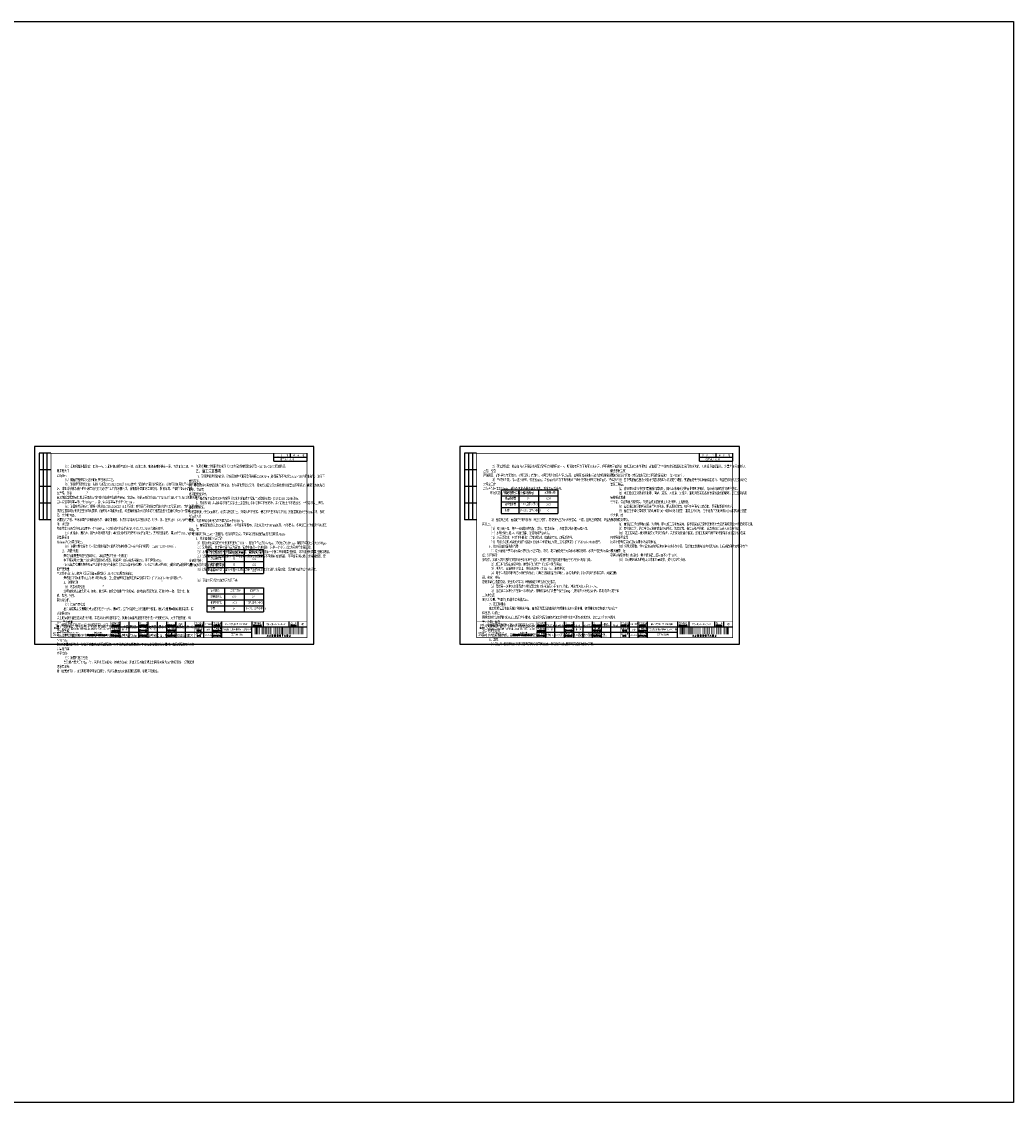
# Model space of a CAD drawing. Extents: x 5956 to 11120, y 3346 to 7374.
# Tile 8 of 9: x 8451 to 9942, y 4036 to 5661. Entities that reach past the tile are written whole.
import ezdxf
from ezdxf.enums import TextEntityAlignment as Align

# ---------------------------------------------------------------- set-up
doc = ezdxf.new("R2010")
doc.units = 0
doc.layers.get('0').update_dxf_attribs({"linetype": 'CONTINUOUS'})
doc.layers.add('GPSCOMMON', color=7, linetype='CONTINUOUS')
doc.layers.add('标注', color=7, linetype='CONTINUOUS')
doc.styles.add('gpshz', font='tssdeng.shx', dxfattribs={"width": 0.7, "height": 2.5, "bigfont": 'hztxt.shx'})
doc.styles.get("Standard").update_dxf_attribs({"font": 'rs.shx', "bigfont": 'hztxt.shx'})
doc.styles.add('图签', font='txt', dxfattribs={"width": 0.66})
doc.styles.add('图签 1', font='romanc.shx', dxfattribs={"width": 0.8})
doc.styles.add('图签1', font='romanc.shx', dxfattribs={"width": 0.8})
doc.styles.add('宋体', font='txt')

# ---------------------------------------------------------------- blocks, each defined once
blk = doc.blocks.new('*U17')
at = {"linetype": 'Continuous'}
h = blk.add_hatch(color=0, dxfattribs=at)
h.paths.add_polyline_path([(30.2, 24.2), (30.2, 23.7), (29.8, 23.7), (29.8, 25.1), (30.2, 25.1), (30.2, 24.6), (30.5, 24.6), (30.5, 25.9), (29.4, 25.9), (29.4, 22.8), (30.5, 22.8), (30.5, 24.2)])
h.paths.add_polyline_path([(30.8, 24.2), (30.8, 22.8), (32.1, 22.8), (32.1, 25.9), (31.2, 25.9), (31.2, 29.2), (31.8, 29.2), (31.8, 27.6), (32.1, 27.6), (32.1, 30), (30.8, 30), (30.8, 25.1), (31.8, 25.1), (31.8, 23.7), (31.2, 23.7), (31.2, 24.2)])
h.paths.add_polyline_path([(33.3, 25.9), (33.3, 23.7), (32.8, 23.7), (32.8, 29.2), (33.3, 29.2), (33.3, 27.6), (33.6, 27.6), (33.6, 30), (32.4, 30), (32.4, 22.8), (33.6, 22.8), (33.6, 25.9)])
h.paths.add_polyline_path([(35.2, 30), (33.9, 30), (33.9, 22.8), (35.2, 22.8), (35.2, 23.7), (34.3, 23.7), (34.3, 25.1), (35.2, 25.1), (35.2, 25.9), (34.3, 25.9), (34.3, 29.2), (35.2, 29.2)])
h.paths.add_polyline_path([(36.3, 24.2), (36.3, 23.7), (35.9, 23.7), (35.9, 25.1), (36.3, 25.1), (36.3, 24.6), (36.6, 24.6), (36.6, 25.9), (35.6, 25.9), (35.6, 22.8), (36.6, 22.8), (36.6, 24.2)])
at = {"color": 0}
for p, q in [((7, 287), (7, 187)), ((25, 287), (7, 287)), ((13, 287), (13, 187)), ((19, 287), (19, 187)), ((360, 275), (360, 287)), ((360, 281), (410, 281)), ((385, 281), (385, 287)), ((410, 275), (410, 287)), ((25, 262), (7, 262)), ((360, 275), (410, 275)), ((25, 237), (7, 237)), ((25, 212), (7, 212)), ((25, 187), (7, 187)), ((129, 10.3), (129, 34.3)), ((142.4, 10.3), (142.4, 34.3)), ((157, 10.3), (157, 34.3)), ((171, 10.3), (171, 34.3)), ((185, 10.3), (185, 34.3)), ((199, 10.3), (199, 34.3)), ((213, 10.3), (213, 34.3)), ((227, 10.3), (227, 34.3)), ((255, 10.3), (255, 34.3)), ((268, 10.3), (268, 34.3)), ((282, 10.3), (282, 34.3)), ((327, 34.3), (327, 26.3)), ((343.9, 34.3), (343.9, 26.3)), ((383, 26.3), (383, 34.3)), ((396.6, 26.3), (396.6, 34.3)), ((115, 26.3), (330, 26.3)), ((115, 18.3), (327, 18.3)), ((327, 26.3), (410, 26.3)), ((327, 10.3), (327, 26.3))]:
    blk.add_line(p, q, dxfattribs=at)
blk.add_lwpolyline([(0, 0), (420, 0), (420, 297), (0, 297)], close=True, dxfattribs=at)
for points, const_width in [([(410, 10), (410, 287), (25, 287), (25, 10), (410, 10)], 0.75), ([(25, 34.3), (410, 34.3)], 0.5), ([(115, 10.3), (115, 34.3)], 0.5), ([(241, 10.3), (241, 34.3)], 0.5), ([(327, 10.3), (327, 26.3)], 0.35), ([(327, 26.3), (410, 26.3)], 0.35)]:
    blk.add_lwpolyline(points, dxfattribs=dict(at, const_width=const_width))
at = {"color": 0, "linetype": 'Continuous', "const_width": 0.107}
blk.add_lwpolyline([(28, 21.3), (38, 21.3), (38, 31.3), (28, 31.3)], close=True, dxfattribs=at)
at = {"color": 0}
for points in [[(330.5, 14.7), (330.5, 24.7), (331.1, 14.7), (331.1, 24.7)], [(331.7, 14.7), (331.7, 24.7), (332.3, 14.7), (332.3, 24.7)], [(332.9, 14.7), (332.9, 24.7), (335.1, 14.7), (335.1, 24.7)], [(335.8, 14.7), (335.8, 24.7), (336.9, 14.7), (336.9, 24.7)], [(337.5, 14.7), (337.5, 24.7), (338.1, 14.7), (338.1, 24.7)], [(338.7, 14.7), (338.7, 24.7), (339.3, 14.7), (339.3, 24.7)], [(341, 14.7), (341, 24.7), (341.6, 14.7), (341.6, 24.7)], [(342.8, 14.7), (342.8, 24.7), (343.9, 14.7), (343.9, 24.7)], [(344.5, 14.7), (344.5, 24.7), (345.1, 14.7), (345.1, 24.7)], [(346.3, 14.7), (346.3, 24.7), (347.4, 14.7), (347.4, 24.7)], [(348, 14.7), (348, 24.7), (348.6, 14.7), (348.6, 24.7)], [(349.2, 14.7), (349.2, 24.7), (350.3, 14.7), (350.3, 24.7)], [(351.5, 14.7), (351.5, 24.7), (352.1, 14.7), (352.1, 24.7)], [(353.8, 14.7), (353.8, 24.7), (354.4, 14.7), (354.4, 24.7)], [(355, 14.7), (355, 24.7), (355.6, 14.7), (355.6, 24.7)], [(356.8, 14.7), (356.8, 24.7), (357.3, 14.7), (357.3, 24.7)], [(359.1, 14.7), (359.1, 24.7), (359.6, 14.7), (359.6, 24.7)], [(360.3, 14.7), (360.3, 24.7), (360.8, 14.7), (360.8, 24.7)], [(362, 14.7), (362, 24.7), (362.6, 14.7), (362.6, 24.7)], [(364.3, 14.7), (364.3, 24.7), (364.9, 14.7), (364.9, 24.7)], [(365.5, 14.7), (365.5, 24.7), (366.1, 14.7), (366.1, 24.7)], [(367.3, 14.7), (367.3, 24.7), (368.4, 14.7), (368.4, 24.7)], [(369, 14.7), (369, 24.7), (369.6, 14.7), (369.6, 24.7)], [(370.8, 14.7), (370.8, 24.7), (371.9, 14.7), (371.9, 24.7)], [(372.5, 14.7), (372.5, 24.7), (373.6, 14.7), (373.6, 24.7)], [(374.3, 14.7), (374.3, 24.7), (374.8, 14.7), (374.8, 24.7)], [(375.5, 14.7), (375.5, 24.7), (376, 14.7), (376, 24.7)], [(377.8, 14.7), (377.8, 24.7), (378.9, 14.7), (378.9, 24.7)], [(380.1, 14.7), (380.1, 24.7), (380.6, 14.7), (380.6, 24.7)], [(381.3, 14.7), (381.3, 24.7), (381.8, 14.7), (381.8, 24.7)], [(383, 14.7), (383, 24.7), (383.6, 14.7), (383.6, 24.7)], [(384.8, 14.7), (384.8, 24.7), (385.9, 14.7), (385.9, 24.7)], [(386.5, 14.7), (386.5, 24.7), (387.1, 14.7), (387.1, 24.7)], [(388.3, 14.7), (388.3, 24.7), (389.4, 14.7), (389.4, 24.7)], [(390, 14.7), (390, 24.7), (390.6, 14.7), (390.6, 24.7)], [(391.2, 14.7), (391.2, 24.7), (392.3, 14.7), (392.3, 24.7)], [(393.5, 14.7), (393.5, 24.7), (394.1, 14.7), (394.1, 24.7)], [(395.3, 14.7), (395.3, 24.7), (395.8, 14.7), (395.8, 24.7)], [(397, 14.7), (397, 24.7), (398.1, 14.7), (398.1, 24.7)], [(398.8, 14.7), (398.8, 24.7), (399.3, 14.7), (399.3, 24.7)], [(400, 14.7), (400, 24.7), (400.5, 14.7), (400.5, 24.7)], [(401.2, 14.7), (401.2, 24.7), (403.4, 14.7), (403.4, 24.7)], [(404, 14.7), (404, 24.7), (404.6, 14.7), (404.6, 24.7)], [(404.6, 14.7), (404.6, 24.7), (404.6, 14.7), (404.6, 24.7)], [(404.6, 14.7), (404.6, 24.7), (404.6, 14.7), (404.6, 24.7)], [(404.6, 14.7), (404.6, 24.7), (404.6, 14.7), (404.6, 24.7)], [(404.6, 14.7), (404.6, 24.7), (404.6, 14.7), (404.6, 24.7)], [(404.6, 14.7), (404.6, 24.7), (404.6, 14.7), (404.6, 24.7)], [(404.6, 14.7), (404.6, 24.7), (404.6, 14.7), (404.6, 24.7)], [(404.6, 14.7), (404.6, 24.7), (404.6, 14.7), (404.6, 24.7)], [(404.6, 14.7), (404.6, 24.7), (404.6, 14.7), (404.6, 24.7)], [(404.6, 14.7), (404.6, 24.7), (404.6, 14.7), (404.6, 24.7)], [(404.6, 14.7), (404.6, 24.7), (404.6, 14.7), (404.6, 24.7)], [(404.6, 14.7), (404.6, 24.7), (404.6, 14.7), (404.6, 24.7)], [(404.6, 14.7), (404.6, 24.7), (404.6, 14.7), (404.6, 24.7)], [(404.6, 14.7), (404.6, 24.7), (404.6, 14.7), (404.6, 24.7)], [(404.6, 14.7), (404.6, 24.7), (404.6, 14.7), (404.6, 24.7)], [(404.6, 14.7), (404.6, 24.7), (404.6, 14.7), (404.6, 24.7)], [(404.6, 14.7), (404.6, 24.7), (404.6, 14.7), (404.6, 24.7)], [(404.6, 14.7), (404.6, 24.7), (404.6, 14.7), (404.6, 24.7)]]:
    blk.add_solid(points, dxfattribs=at)
at = {"color": 0, "linetype": 'Continuous'}
for s, height, style, width, p in [('共       张', 2.5, '图签', 0.8, (364.3, 282.5)), ('第       张', 2.5, '图签', 0.8, (389, 282.5)), ('设计总负责', 2.5, '图签', 0.67, (116, 30.4)), ('审    定', 2.5, '图签', 0.85, (157.9, 30.2)), ('设    计', 2.5, '图签', 0.85, (199.9, 30.2)), ('工程编号', 2.5, '图签', 0.85, (241.9, 30.2)), ('工程名称', 2.5, '图签', 0.85, (268.9, 30.2)), ('图纸编号', 2.5, '图签', 0.85, (329.3, 30.4)), ('版  本', 2.5, '图签', 0.85, (385.3, 30.3)), ('中国市政工程西北设计研究院有限公司', 4, '图签', 0.74, (40.7, 26.7)), ('CSCEC AECOM CONSULTANTS CO.,LTD', 3, '图签', 1.07, (41.1, 21.5)), ('设计负责', 2.5, '图签', 0.85, (116, 22.4)), ('专业负责', 2.5, '图签', 0.85, (115.9, 14.4)), ('DES.MANAGER', 2, '图签1', 0.55, (116.1, 27.3)), ('MASTER DES.', 2, '图签1', 0.57, (116.2, 19.2)), ('APPROVED', 2, '图签 1', 0.75, (158, 27.4)), ('EXAMINED', 2, '图签 1', 0.79, (157.9, 19.5)), ('校    核', 2.5, '图签', 0.85, (158, 14.4)), ('审    核', 2.5, '图签', 0.85, (157.9, 22.2)), ('注册工程师', 2.5, '图签', 0.68, (200, 22.4)), ('REG.ENGINEER', 2, '图签 1', 0.53, (200, 19.5)), ('注册建筑师', 2.5, '图签', 0.68, (200, 14.5)), ('DESIGNED', 2, '图签 1', 0.78, (200, 27.4)), ('PROJECT NO.', 2, '图签 1', 0.6, (241.9, 27.4)), ('图纸比例', 2.5, '图签', 0.85, (241.9, 22.3)), ('出图日期', 2.5, '图签', 0.85, (241.9, 14.4)), ('SCALE', 2, '图签 1', 0.8, (244.2, 19.5)), ('SUBSECTION', 2, '图签 1', 0.64, (268.8, 19.4)), ('子项名称', 2.5, '图签', 0.85, (268.9, 22.2)), ('图纸名称', 2.5, '图签', 0.85, (268.9, 14.3)), ('PROJECT', 2, '图签 1', 0.8, (269.7, 27.4)), ('DRAWING NO.', 2, '图签 1', 0.59, (329.2, 27.3)), ('EDITION', 2, '图签 1', 0.75, (385.1, 27.3)), ('PROPERTY IN COPYRIGHT', 2, '图签 1', 0.8, (79.1, 12.5)), ('SPE.MANAGER', 2, '图签 1', 0.56, (115.8, 11.5)), ('CHECKED', 2, '图签 1', 0.85, (157.8, 11.5)), ('REG.ARCHITECT', 2, '图签 1', 0.5, (200, 11.5)), ('DATE', 2, '图签 1', 0.8, (244.6, 11.5)), ('DRAWING TITLE', 2, '图签 1', 0.5, (268.9, 11.5))]:
    blk.add_text(s, height=height, dxfattribs=dict(at, style=style, width=width)).set_placement(p)
at = {"color": 0, "linetype": 'Continuous', "style": '图签'}
for s, p in [('设计证书：', (27.8, 16.2)), ('版权所有', (90, 16.3)), ('咨询证书：', (27.8, 12.7))]:
    blk.add_text(s, height=2, dxfattribs=at).set_placement(p)
at = {"color": 0}
blk.add_text('A J S 0 0 0 T A D J ', height=2.5, dxfattribs=at).set_placement((368.3, 14.2), align=Align.TOP_CENTER)
at = {"color": 0, "linetype": 'Continuous', "style": '图签'}
for tag, p, width in [('设计证书', (43.3, 16.4), 1.55), ('咨询证书', (43.3, 12.9), 0.9)]:
    blk.add_attdef(tag, p, '', height=2, dxfattribs=dict(at, width=width))
at = {"color": 0, "linetype": 'Continuous', "style": '图签', "flags": 8}
for tag, width, p, p2 in [('设计总负责', 0.611046, (130.3, 29), (141.1, 29)), ('子项名称', 2.988281, (283.3, 21), (325.8, 21)), ('工程名称', 2.988281, (283.3, 29), (325.8, 29)), ('图纸编号', 2.575163, (345.1, 29), (381.8, 29))]:
    blk.add_attdef(tag, text='', height=2.5, dxfattribs=dict(at, width=width)).set_placement(p, p2, align=Align.FIT)
at = {"color": 0, "linetype": 'Continuous', "ltscale": 0.055, "style": '图签', "flags": 8}
for tag, width, p, p2 in [('设计负责', 0.763807, (130.3, 21), (141.1, 21)), ('审定', 1.617188, (172.3, 29), (183.8, 29)), ('审核', 1.617188, (172.3, 21), (183.8, 21)), ('注册工程师', 0.646875, (214.3, 21), (225.8, 21)), ('设计', 1.617188, (214.3, 29), (225.8, 29)), ('工程编号', 0.738284, (256.3, 29), (266.8, 29)), ('图纸比例', 0.738284, (256.3, 21), (266.8, 21)), ('版本', 1.530605, (397.9, 29), (408.7, 29)), ('专业负责', 0.763807, (130.3, 12.7), (141.1, 12.7)), ('校核', 1.617188, (172.3, 12.7), (183.8, 12.7)), ('注册建筑师', 0.646875, (214.3, 12.7), (225.8, 12.7)), ('出图日期', 0.738284, (256.3, 12.7), (266.8, 12.7))]:
    blk.add_attdef(tag, text='', height=2.5, dxfattribs=dict(at, width=width)).set_placement(p, p2, align=Align.FIT)
at = {"color": 0, "linetype": 'Continuous', "style": '图签', "width": 0.85}
for tag, height, p in [('图纸名称_2_1', 2.2, (305, 15.1)), ('图纸名称_1_1', 2.5, (305, 13.4)), ('图纸名称_2_2', 2.2, (305, 11.5))]:
    blk.add_attdef(tag, text='', height=height, dxfattribs=at).set_placement(p, align=Align.CENTER)
blk = doc.blocks.new('20180504.1607227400')
at = {"color": 0}
for p, q in [((8855.4, 5005.7), (8855.4, 5011.7)), ((9495.3, 5005.7), (9495.3, 5011.7))]:
    blk.add_line(p, q, dxfattribs=at)
at = {"layer": 'GPSCOMMON'}
for p, q in [((9172.1, 4957), (9257.6, 4957)), ((9172.1, 4957), (9172.1, 4921)), ((9198.8, 4957), (9198.8, 4921)), ((9228.4, 4957), (9228.4, 4921)), ((9257.6, 4957), (9257.6, 4921)), ((9172.1, 4948), (9257.6, 4948)), ((9172.1, 4939), (9257.6, 4939)), ((9172.1, 4930), (9257.6, 4930)), ((9172.1, 4921), (9257.6, 4921)), ((8729.5, 4866.9), (8814.9, 4866.9)), ((8729.5, 4866.9), (8729.5, 4830.9)), ((8729.5, 4857.9), (8814.9, 4857.9)), ((8756.2, 4866.9), (8756.2, 4830.9)), ((8785.8, 4866.9), (8785.8, 4830.9)), ((8814.9, 4866.9), (8814.9, 4830.9)), ((8729.5, 4848.9), (8814.9, 4848.9)), ((8729.5, 4839.9), (8814.9, 4839.9)), ((8729.5, 4830.9), (8814.9, 4830.9)), ((8729.5, 4809.5), (8814.9, 4809.5)), ((8729.5, 4809.5), (8729.5, 4773.5)), ((8756.2, 4809.5), (8756.2, 4773.5)), ((8785.8, 4809.5), (8785.8, 4773.5)), ((8814.9, 4809.5), (8814.9, 4773.5)), ((8729.5, 4800.5), (8814.9, 4800.5)), ((8729.5, 4791.5), (8814.9, 4791.5)), ((8729.5, 4782.5), (8814.9, 4782.5)), ((8729.5, 4773.5), (8814.9, 4773.5))]:
    blk.add_line(p, q, dxfattribs=at)
blk.add_lwpolyline([(5955.7, 5660.6), (9942.3, 5660.6), (9942.3, 4036.1), (5955.7, 4036.1)], close=True, dxfattribs=at)
ref = blk.add_blockref('*U17', (8470.4, 4724.7))
ref.add_attrib('咨询证书', '工咨甲 13320070002', (8513.7, 4737.5), dxfattribs={"color": 0, "height": 2, "style": '图签', "width": 0.9})
ref.add_attrib('版本', 'A版', dxfattribs={"color": 0, "height": 2.5, "style": '图签', "width": 0.7, "flags": 8}).set_placement((8873.7, 4753.6), align=Align.CENTER)
ref.add_attrib('图纸编号', '给水－施－A－10－水－01', dxfattribs={"color": 1, "height": 2.5, "style": '图签', "width": 0.7, "flags": 8}).set_placement((8833.9, 4753.6), align=Align.CENTER)
ref.add_attrib('子项名称', '沛龙公路（龙固镇~杨屯镇）供水管道工程', dxfattribs={"color": 1, "height": 2.5, "style": '图签', "width": 0.642525, "flags": 8}).set_placement((8753.7, 4745.6), (8796.2, 4745.6), align=Align.FIT)
ref.add_attrib('工程名称', '沛县区域供水工程（2018年度）', dxfattribs={"color": 1, "height": 2.5, "style": '图签', "width": 0.7, "flags": 8}).set_placement((8774.9, 4753.6), align=Align.CENTER)
ref.add_attrib('出图日期', '2018-02', dxfattribs={"color": 1, "height": 2.5, "style": '图签', "width": 0.7, "flags": 8}).set_placement((8731.9, 4737.3), align=Align.CENTER)
ref.add_attrib('图纸比例', '示意', dxfattribs={"color": 0, "height": 2.5, "style": '图签', "width": 0.7, "flags": 8}).set_placement((8731.9, 4745.6), align=Align.CENTER)
ref.add_attrib('工程编号', '2017-JS037', dxfattribs={"color": 0, "height": 2.5, "style": '图签', "width": 0.587346, "flags": 8}).set_placement((8726.7, 4753.6), (8737.2, 4753.6), align=Align.FIT)
ref.add_attrib('设计', '杨日剑', dxfattribs={"color": 0, "height": 2.5, "style": '图签', "width": 0.7, "flags": 8}).set_placement((8690.4, 4753.6), align=Align.CENTER)
ref.add_attrib('校核', '王少军', dxfattribs={"color": 0, "height": 2.5, "style": '图签', "width": 0.7, "flags": 8}).set_placement((8648.4, 4737.3), align=Align.CENTER)
ref.add_attrib('审核', '杜  俊', dxfattribs={"color": 0, "height": 2.5, "style": '图签', "width": 0.7, "flags": 8}).set_placement((8648.4, 4745.6), align=Align.CENTER)
ref.add_attrib('专业负责', '谢兆歌', dxfattribs={"color": 0, "height": 2.5, "style": '图签', "width": 0.7, "flags": 8}).set_placement((8606.1, 4737.3), align=Align.CENTER)
ref.add_attrib('设计负责', '杜  俊', dxfattribs={"color": 0, "height": 2.5, "style": '图签', "width": 0.7, "flags": 8}).set_placement((8606.1, 4745.6), align=Align.CENTER)
ref.add_attrib('设计证书', 'AW162001457', (8513.7, 4741), dxfattribs={"color": 0, "height": 2, "style": '图签', "width": 1.55})
ref.add_attrib('图纸名称_1_1', '施工设计说明', dxfattribs={"color": 1, "height": 2.5, "style": '图签', "width": 0.85}).set_placement((8775.5, 4738), align=Align.CENTER)
ref = blk.add_blockref('*U17', (9110.3, 4724.7))
ref.add_attrib('咨询证书', '工咨甲 13320070002', (9153.5, 4737.5), dxfattribs={"color": 0, "height": 2, "style": '图签', "width": 0.9})
ref.add_attrib('版本', 'A版', dxfattribs={"color": 0, "height": 2.5, "style": '图签', "width": 0.7, "flags": 8}).set_placement((9513.6, 4753.6), align=Align.CENTER)
ref.add_attrib('图纸编号', '给水－施－A－10－水－01', dxfattribs={"color": 1, "height": 2.5, "style": '图签', "width": 0.7, "flags": 8}).set_placement((9473.7, 4753.6), align=Align.CENTER)
ref.add_attrib('子项名称', '沛龙公路（龙固镇~杨屯镇）供水管道工程', dxfattribs={"color": 1, "height": 2.5, "style": '图签', "width": 0.642525, "flags": 8}).set_placement((9393.5, 4745.6), (9436, 4745.6), align=Align.FIT)
ref.add_attrib('工程名称', '沛县区域供水工程（2018年度）', dxfattribs={"color": 1, "height": 2.5, "style": '图签', "width": 0.7, "flags": 8}).set_placement((9414.8, 4753.6), align=Align.CENTER)
ref.add_attrib('出图日期', '2018-02', dxfattribs={"color": 1, "height": 2.5, "style": '图签', "width": 0.7, "flags": 8}).set_placement((9371.8, 4737.3), align=Align.CENTER)
ref.add_attrib('图纸比例', '示意', dxfattribs={"color": 0, "height": 2.5, "style": '图签', "width": 0.7, "flags": 8}).set_placement((9371.8, 4745.6), align=Align.CENTER)
ref.add_attrib('工程编号', '2017-JS037', dxfattribs={"color": 0, "height": 2.5, "style": '图签', "width": 0.587346, "flags": 8}).set_placement((9366.5, 4753.6), (9377, 4753.6), align=Align.FIT)
ref.add_attrib('设计', '杨日剑', dxfattribs={"color": 0, "height": 2.5, "style": '图签', "width": 0.7, "flags": 8}).set_placement((9330.3, 4753.6), align=Align.CENTER)
ref.add_attrib('校核', '王少军', dxfattribs={"color": 0, "height": 2.5, "style": '图签', "width": 0.7, "flags": 8}).set_placement((9288.3, 4737.3), align=Align.CENTER)
ref.add_attrib('审核', '杜  俊', dxfattribs={"color": 0, "height": 2.5, "style": '图签', "width": 0.7, "flags": 8}).set_placement((9288.3, 4745.6), align=Align.CENTER)
ref.add_attrib('专业负责', '谢兆歌', dxfattribs={"color": 0, "height": 2.5, "style": '图签', "width": 0.7, "flags": 8}).set_placement((9246, 4737.3), align=Align.CENTER)
ref.add_attrib('设计负责', '杜  俊', dxfattribs={"color": 0, "height": 2.5, "style": '图签', "width": 0.7, "flags": 8}).set_placement((9246, 4745.6), align=Align.CENTER)
ref.add_attrib('设计证书', 'AW162001457', (9153.5, 4741), dxfattribs={"color": 0, "height": 2, "style": '图签', "width": 1.55})
ref.add_attrib('图纸名称_1_1', '施工设计说明', dxfattribs={"color": 1, "height": 2.5, "style": '图签', "width": 0.85}).set_placement((9415.3, 4738), align=Align.CENTER)
at = {"style": '宋体'}
for s, p in [('5', (8841.1, 5007.1)), ('4', (8866.1, 5007.1)), ('5', (9480.9, 5007.1)), ('5', (9505.9, 5007.1))]:
    blk.add_text(s, height=2.5, dxfattribs=at).set_placement(p)
at = {"color": 7, "char_height": 4, "width": 170, "attachment_point": 1, "style": 'gpshz'}
for s, insert in [('     {\\H0.9996x;\\C256;（\\Ftssdeng|c0;3\\Ftssdeng,hztxt|c134;）埋地钢管外壁防腐：四油一布，先刷环氧煤沥青底漆一道，面漆二道，缠绕玻璃纤维布一层，再涂面漆二道。干膜厚度大于\\P\\Ftssdeng|c0;400\\Ftssdeng|c161;㎼m\\Ftssdeng,hztxt|c134;\\H0.9999x;。\\Ftssdeng|c134;\\P     \\Ftssdeng,hztxt|c134;（\\Ftssdeng|c0;4\\Ftssdeng,hztxt|c134;）钢管预留焊口处应涂刷可焊性涂漆三遍。\\Ftssdeng|c134;\\P     \\Ftssdeng,hztxt|c134;（\\Ftssdeng|c0;5\\Ftssdeng,hztxt|c134;）球墨铸铁管外涂层：根据《规范\\Ftssdeng|c0;CECS142:2002\\Ftssdeng,hztxt|c134;》\\Ftssdeng|c0;8.0.6\\Ftssdeng,hztxt|c134;要求：管道内外室的防腐做法，必须符合国家现行有关标准的规\\P定。球墨铸铁管及管件的外涂层与内衬均必须在工厂内涂覆完成，涂覆后外表面涂层应均匀、粘附牢固、不因气候变化而发生异常。外涂\\P层应包括金属锌层和其上覆盖的与锌相容的合成树脂的终饰层。锌涂层、终饰层应符合\\Ftssdeng|c0;GB/T17456.1\\Ftssdeng,hztxt|c134;和\\Ftssdeng|c0;GB/T17456.2\\Ftssdeng,hztxt|c134;的相关要求，\\P且锌涂层平均重量不小于\\Ftssdeng|c0;200g/m\\Ftssdeng|c134; \\Ftssdeng,hztxt|c134;，最小锌涂层重量不小于\\Ftssdeng|c0;170g/m\\Ftssdeng|c134; \\Ftssdeng,hztxt|c134;。\\Ftssdeng|c134;\\P     \\Ftssdeng,hztxt|c134;（\\Ftssdeng|c0;6\\Ftssdeng,hztxt|c134;）球墨铸铁管内衬：根据《规范\\Ftssdeng|c0;CECS142:2002\\Ftssdeng,hztxt|c134;》\\Ftssdeng|c0;8.0.7\\Ftssdeng,hztxt|c134;要求：铸铁管用于输送饮用水的给水工程管道时，其内防腐材料必\\P须符合国家现行有\\H1.001x;关卫生标准的要求，确保对人体健康无害。球墨铸铁管及水泥砂浆内衬是覆盖整个直管内表面的一层致密、均匀的内层。\\P涂覆内衬之前，金属表面不应有松散杂质、油或润滑剂。水泥砂浆混合物应包括水泥、砂子、水。在按\\Ftssdeng|c0;GB/T17671\\Ftssdeng,hztxt|c134;进行测量时，水泥砂\\P浆在养生\\Ftssdeng|c0;28\\Ftssdeng,hztxt|c134;天后的抗压强度不小于\\Ftssdeng|c0;50MPa\\Ftssdeng,hztxt|c134;。水泥砂浆内衬应符合\\Ftssdeng|c0;GB/T17457-2009\\Ftssdeng,hztxt|c134;的相关要求。\\Ftssdeng|c134;\\P     \\Ftssdeng,hztxt|c134;\\C1;（7）闸阀井、测流井、排气井等井外防腐：基础及池壁采用沥青冷底子油两遍，沥青胶泥涂层，厚度大于300μm。基础垫层采用\\P100mm厚C20素混凝土。\\P     \\C256;（\\Ftssdeng|c0;8\\Ftssdeng,hztxt|c134;）防腐材料应符合《生活饮用水输配水设备及防护材料卫生安全评价规范》（\\Ftssdeng|c0;GBT17219-1998\\Ftssdeng,hztxt|c134;）。\\P    \\Ftssdeng|c134;\\H1.124x;2\\Ftssdeng,hztxt|c134;、焊缝检测：\\Ftssdeng|c134;\\H0.8893x;\\P     \\Ftssdeng,hztxt|c134;焊缝内部质量应进行超声检测，焊缝质量应符合下列规定：\\Ftssdeng|c134;\\P     \\Ftssdeng,hztxt|c134;本工程采用\\Ftssdeng|c0;X\\Ftssdeng,hztxt|c134;光拍片进行焊缝无损探伤检验，检验率：自动埋弧焊缝\\Ftssdeng|c0;5%\\Ftssdeng,hztxt|c134;，手工焊缝\\Ftssdeng|c0;50%\\Ftssdeng,hztxt|c134;。\\Ftssdeng|c134;\\P     \\Ftssdeng|c0;100%\\Ftssdeng,hztxt|c134;超声检测的焊缝质量不应低于现行行业标准《承压设备无损检测》\\Ftssdeng|c0;JB/T4730\\Ftssdeng,hztxt|c134;规定的\\Ftssdeng|c0;II\\Ftssdeng,hztxt|c134;级；抽样或局部射线检测的焊缝质量\\P不应低于现行行业标准《承压设备无损检测》\\Ftssdeng|c0;JB/T4730\\Ftssdeng,hztxt|c134;规定的\\Ftssdeng|c0;III\\Ftssdeng,hztxt|c134;级；\\Ftssdeng|c134;\\P     \\Ftssdeng,hztxt|c134;焊缝检测的其他事项应按照《现场设备、工业管道焊接工程施工质量验收规范》\\Ftssdeng|c0;(GB50683-2011)\\Ftssdeng,hztxt|c134;标准执行。\\Ftssdeng|c134;\\P     3\\Ftssdeng,hztxt|c134;、防腐检测\\Ftssdeng|c134;\\P     \\Ftssdeng,hztxt|c134;（\\Ftssdeng|c0;1\\Ftssdeng,hztxt|c134;）涂层外观检验\\Ftssdeng|c134;\\P     \\Ftssdeng,hztxt|c134;涂膜固化前应避免雨淋、暴晒、践踏等，固化后应进行外观检验，要求图层表面光滑、颜色均匀一致，无流挂、皱皮、鼓泡、针孔、\\P裂纹等缺陷。\\Ftssdeng|c134;\\P     \\Ftssdeng,hztxt|c134;（\\Ftssdeng|c0;2\\Ftssdeng,hztxt|c134;）涂层厚度检验\\Ftssdeng|c134;\\P     \\Ftssdeng,hztxt|c134;检测涂膜厚度的测厚仪精度应不低于\\Ftssdeng|c134;±\\Ftssdeng|c0;10\\Ftssdeng,hztxt|c134;％。测量前，应在标准块上对仪器进行校准，确认仪器测量精度满足要求。要求涂层\\Ftssdeng|c0;85\\Ftssdeng,hztxt|c134;％\\P以上的局部厚度应达到设计厚度，未达到设计厚度的部位，其最小局部厚度应不低于设计厚度的\\Ftssdeng|c0;85\\Ftssdeng,hztxt|c134;％。对于平整表面，每\\Ftssdeng|c0;10m\\fISOCPEUR|b0|i0|c0|p34; \\Ftssdeng,hztxt|c134;至少应测\\P量\\Ftssdeng|c0;3\\Ftssdeng,hztxt|c134;个局部厚度；结构复杂、面积较小的表面，宜每\\Ftssdeng|c0;2m\\Ftssdeng|c134; \\Ftssdeng,hztxt|c134;测一个局部厚度。当产品规范有附加要求时，应按产品规范执行。测量局部厚度\\P时应注意基准面检测分布的均匀性和代表性。用测厚仪测量时，应在\\Ftssdeng|c0;1dm\\Ftssdeng|c134; \\Ftssdeng,hztxt|c134;的基准面上作\\Ftssdeng|c0;3\\Ftssdeng,hztxt|c134;次测量，每次测量的位置应相距\\Ftssdeng|c0;25\\Ftssdeng,hztxt|c134;～\\Ftssdeng|c0;75mm\\Ftssdeng,hztxt|c134;，\\P取\\Ftssdeng|c0;3\\Ftssdeng,hztxt|c134;次测量值的算术平均值为该基准面的局部厚度。对于涂装前表面粗糙度大于\\Ftssdeng|c0;100m\\Ftssdeng,hztxt|c134;的涂膜进行测量时，其局部厚度应为\\Ftssdeng|c0;5\\Ftssdeng,hztxt|c134;次测量值的算\\P术平均值。\\Ftssdeng|c134;\\P     \\Ftssdeng,hztxt|c134;（\\Ftssdeng|c0;3\\Ftssdeng,hztxt|c134;）涂层附着力检验\\Ftssdeng|c134;\\P     \\Ftssdeng,hztxt|c134;当涂膜厚度大于\\Ftssdeng|c0;120\\Ftssdeng|c134;μm\\Ftssdeng,hztxt|c134;时，采用划叉法检验，具体方法是：用硬质刀具在涂膜上划两条夹角为\\Ftssdeng|c0;60°\\Ftssdeng,hztxt|c134;的切割线，切割线划透涂层至基\\P材（金属表面），用透明胶带粘牢划口部分，然后沿垂直方向快速撕起胶带，涂层应无剥落。}', (8504.1, 4993.6)), ('     {\\C256;防腐检测的其他事项应按照《水工金属结构防腐蚀规范》\\Ftssdeng|c0;(SL105-2007)\\Ftssdeng,hztxt|c134;标准执行。\\P     \\H1.25x;五、施工注意事项\\Ftssdeng|c134;\\P     \\Ftssdeng|c0;\\H0.8001x;1\\Ftssdeng,hztxt|c134;、管线建设是沿路铺设，沿线管道的地面荷载不得超过\\Ftssdeng|c0;30KN/m\\Ftssdeng|c134; ,\\Ftssdeng,hztxt|c134;路面荷载不得超过\\Ftssdeng|c0;BZZ-100\\Ftssdeng,hztxt|c134;的标准轴载。道路下管线较多，\\P施工时应做好与其他管线施工的配合，当与其他管线交叉时，应充分调查交叉处其他管线位置及高程情况，确定实施的先后顺序，保证管\\P线间的安全距离。\\Ftssdeng|c134;\\P     \\Ftssdeng|c0;2\\Ftssdeng,hztxt|c134;、管道施工及验收应严格按照《给水排水管道工程施工及验收规范》\\Ftssdeng|c0;(GB50268-2008)\\Ftssdeng,hztxt|c134;进行。\\Ftssdeng|c134;\\P     \\Ftssdeng|c0;3\\Ftssdeng,hztxt|c134;、管道及阀门井井体要求落在原状土上且在施工排水过程中不受扰动，用机械挖土时不应超挖，一般要求人工清底。基底如遇淤泥，\\P淤泥层厚度小于\\Ftssdeng|c0;50cm\\Ftssdeng,hztxt|c134;厚时，必须清除至好土，并填入碎石夯实，使之不产生不均匀下沉；淤泥层厚度大于\\Ftssdeng|c0;50cm\\Ftssdeng,hztxt|c134;厚时，及时与设计人员\\P联系。管道基础地基持力层承载力应大于\\Ftssdeng|c0;100KPa\\Ftssdeng,hztxt|c134;。\\Ftssdeng|c134;\\P     \\Ftssdeng|c0;4\\Ftssdeng,hztxt|c134;、管底至管顶以上\\Ftssdeng|c0;50cm\\Ftssdeng,hztxt|c134;范围内，不得含有有机物、冻土以及大于\\Ftssdeng|c0;30mm\\Ftssdeng,hztxt|c134;的砖、石等硬块，冬季施工时请参照相关规范处理。管\\P道两侧和管顶以上\\Ftssdeng|c0;50cm\\Ftssdeng,hztxt|c134;范围内，应采用轻夯实，管道两侧压实面的高差不应超过\\Ftssdeng|c0;30cm\\Ftssdeng,hztxt|c134;。\\Ftssdeng|c134;\\P     \\Ftssdeng|c0;5\\Ftssdeng,hztxt|c134;、给水管道的水压试验\\Ftssdeng|c134;\\P     \\Ftssdeng,hztxt|c134;（\\Ftssdeng|c0;1\\Ftssdeng,hztxt|c134;）管道水压试验的分段长度不宜大于\\Ftssdeng|c0;1.0km\\Ftssdeng,hztxt|c134;，管道工作压力\\Ftssdeng|c0;0.4Mpa\\Ftssdeng,hztxt|c134;，试验压力\\Ftssdeng|c0;0.8Mpa\\Ftssdeng,hztxt|c134;，钢管的试验压力为\\Ftssdeng|c0;0.9Mpa\\Ftssdeng,hztxt|c134;。\\Ftssdeng|c134;\\P     \\Ftssdeng,hztxt|c134;（\\Ftssdeng|c0;2\\Ftssdeng,hztxt|c134;）采用钢管、化学建材管的压力管道，管道中最后一个焊接接口完毕一个小时以上方可进行水压试验。\\Ftssdeng|c134;\\P     \\Ftssdeng,hztxt|c134;（\\Ftssdeng|c0;3\\Ftssdeng,hztxt|c134;）水压试验管道内径大于或等于\\Ftssdeng|c0;600mm\\Ftssdeng,hztxt|c134;时，试验管段端部的第一个接口应采用柔性接口，或采用特制的柔性接口堵板。\\Ftssdeng|c134;\\P     \\Ftssdeng,hztxt|c134;（\\Ftssdeng|c0;4\\Ftssdeng,hztxt|c134;）试验管段所有敞口应封闭，不得有渗漏水现象；试验管段不得用闸阀做堵板，不得含有消火栓、水锤消除器、安全阀等附件；\\P水压试验前应清除管道内的杂物。\\P     \\H0.9999x;（\\Ftssdeng|c0;5\\Ftssdeng,hztxt|c134;）试验管段注满水后，宜在不大于工作压力条件下充分浸泡后再进行水压试验，浸泡时间应符合下表规定。}', (8702.7, 4993.8)), ('     {\\C256;（\\Ftssdeng|c0;7\\Ftssdeng,hztxt|c134;）预试验阶段：将管道内水压缓缓地升至试验压力并稳压\\Ftssdeng|c0;30min\\Ftssdeng,hztxt|c134;。期间如有压力下降可注水补压，但不得高于试验压力；检查\\P管道接口、配件等处有无漏水、损坏现象；有漏水、损坏现象时应及时停止试压，查明原因并采取相应措施后重新试压。\\Ftssdeng|c134;\\P     \\Ftssdeng,hztxt|c134;（\\Ftssdeng|c0;8\\Ftssdeng,hztxt|c134;）主试验阶段；停止注水补压，稳定\\Ftssdeng|c0;15min\\Ftssdeng,hztxt|c134;；当\\Ftssdeng|c0;15min\\Ftssdeng,hztxt|c134;后压力下降不超过下表中所列允许压力降数值时，将试验压力降至工作\\P压力并保持恒压\\Ftssdeng|c0;30min\\Ftssdeng,hztxt|c134;，进行外观检查若无漏水现象。则水压试验合格。\\Ftssdeng|c134;\\P     \\Ftssdeng,hztxt|c134;压力管道水压试验的允许压力降（\\Ftssdeng|c0;MPa\\Ftssdeng,hztxt|c134;）}', (9145.3, 4993.7)), ('     {\\C256;（\\Ftssdeng|c0;2\\Ftssdeng,hztxt|c134;）如现场施工条件限制，支管阀门井不能完成钢筋混凝土阀门井的浇筑，可由现场监理确认，少量井可采用砖砌，做法参照国家\\P建筑标准设计图集《市政给水管道工程及附属设施》（\\Ftssdeng|c0;07MS101\\Ftssdeng,hztxt|c134;）。\\Ftssdeng|c134;\\P     \\Ftssdeng,hztxt|c134;（\\Ftssdeng|c0;3\\Ftssdeng,hztxt|c134;）图中预留管位置及长度可根据现场实际情况进行调整，预留管道需与现状管线连通的，由监理现场认定接点的位置及工程量。\\Ftssdeng|c134;\\P     \\Ftssdeng,hztxt|c134;（\\Ftssdeng|c0;4\\Ftssdeng,hztxt|c134;）管道埋设过程中遇到需拆除的障碍时，图纸上未加说明的由监理现场确认，与设计沟通后方可进行施工。\\Ftssdeng|c134;\\P     \\Ftssdeng,hztxt|c134;（\\Ftssdeng|c0;5\\Ftssdeng,hztxt|c134;）本工程施工对现状绿化带、围墙、道路、人行道、过路涵、灌溉涵及其它各类管道等造成的破坏，施工结束后用原材质对其进\\P行修复，保证整体景观效果。管道沿线通信杆施工时迁移的，工后恢复。\\Ftssdeng|c134;\\P     \\Ftssdeng,hztxt|c134;（\\Ftssdeng|c0;6\\Ftssdeng,hztxt|c134;）管道埋设较深的部分需进行井点降水，距离现状建筑、电杆等障碍物比较近的，需采取钢板桩支护。\\Ftssdeng|c134;\\P     \\Ftssdeng,hztxt|c134;（\\Ftssdeng|c0;7\\Ftssdeng,hztxt|c134;）管道位于绿化带或农田内的每隔\\Ftssdeng|c0;100m\\Ftssdeng,hztxt|c134;和拐点处均设置一混凝土标识桩，位于道路下方的每隔\\Ftssdeng|c0;100m\\Ftssdeng,hztxt|c134;和拐点处设置标志牌，结\\P合道路恢复埋设。\\Ftssdeng|c134;\\P     \\Ftssdeng,hztxt|c134;（\\Ftssdeng|c0;8\\Ftssdeng,hztxt|c134;）管道施工沿线穿越河道、沟渠时，断水施工应考虑采用开挖导流渠或埋设导流管等方式使原有渡汛灌排系统保持畅通。\\Ftssdeng|c134;\\P     \\Ftssdeng,hztxt|c134;（\\Ftssdeng|c0;9\\Ftssdeng,hztxt|c134;）管线施工前，施工单位应复测管道沿线的沟、渠底高程，若与图纸不符的，应及时通知设计人员进行修正。\\Ftssdeng|c134;\\P     \\Ftssdeng,hztxt|c134;（\\Ftssdeng|c0;10\\Ftssdeng,hztxt|c134;）施工期间应注意对现有交叉管道的保护，采用有效的保护措施。当施工期间不得不破坏原有排水设施时，应采用挖导流渠或埋\\P设导流管等方式保证原有排水系统的畅通。\\Ftssdeng|c134;\\P     \\Ftssdeng,hztxt|c134;（\\Ftssdeng|c0;11\\Ftssdeng,hztxt|c134;）经现场察看，供水管道穿越的田地内种植的多为小麦，管道施工前需与当地村民沟通，如后期改种其他特种农作物（牛蒡、莲\\P藕等深埋农作物）的田地，需将管道覆土控制在不小于\\Ftssdeng|c0;1.8\\Ftssdeng,hztxt|c134;米。\\Ftssdeng|c134;\\P     \\Ftssdeng,hztxt|c134;（\\Ftssdeng|c0;12\\Ftssdeng,hztxt|c134;）本说明未述及的施工技术和质量要求，按相关规范执行。}', (9336.4, 4993.6)), ('     {\\C256;（\\Ftssdeng|c0;9\\Ftssdeng,hztxt|c134;）管道升压时，管道的气体应排除；升压过程中，发现弹簧压力计表针摆动、不稳，且升压较慢时，应重新排气后再升压。\\Ftssdeng|c134;\\P     \\Ftssdeng,hztxt|c134;（\\Ftssdeng|c0;10\\Ftssdeng,hztxt|c134;）应分级升压，每升一级应检查后背、支墩、管身及接口，无异常现象时再继续升压。\\Ftssdeng|c134;\\P     \\Ftssdeng,hztxt|c134;（\\Ftssdeng|c0;11\\Ftssdeng,hztxt|c134;）水压试验过程中，后背顶撑、管道两端严禁站人。\\Ftssdeng|c134;\\P     \\Ftssdeng,hztxt|c134;（\\Ftssdeng|c0;12\\Ftssdeng,hztxt|c134;）水压试验时，严禁修补缺陷：遇有缺陷时，应做出标记，卸压后修补。\\Ftssdeng|c134;\\P     \\Ftssdeng,hztxt|c134;（\\Ftssdeng|c0;13\\Ftssdeng,hztxt|c134;）管道试验的其余细节请严格按照《给水排水管道工程施工及验收规范》\\Ftssdeng|c0;(GB50268-2008)\\Ftssdeng,hztxt|c134;进行。\\Ftssdeng|c134;\\P     \\Ftssdeng|c0;6\\Ftssdeng,hztxt|c134;、给水管道的清洗和消毒\\Ftssdeng|c134;\\P     \\Ftssdeng,hztxt|c134;（\\Ftssdeng|c0;1\\Ftssdeng,hztxt|c134;）给水管道严禁取用污染水源进行水压试验、冲洗，施工管段处于污染水水域较近时，必须严格控制污染水进入管道；如不慎污\\P染管道，应由水质检测部门对管道污染水进行化验，并按其要求在管道并网运行前进行冲洗与消毒。\\Ftssdeng|c134;\\P     \\Ftssdeng,hztxt|c134;（\\Ftssdeng|c0;2\\Ftssdeng,hztxt|c134;）施工单位应在建设单位、管理单位的配合下进行冲洗与消毒；\\P     （\\Ftssdeng|c0;3\\Ftssdeng,hztxt|c134;）冲洗时，应避开用水高峰，冲洗流速不小于\\Ftssdeng|c0;1.0m/s\\Ftssdeng,hztxt|c134;，连续冲洗；\\Ftssdeng|c134;\\P     \\Ftssdeng,hztxt|c134;（\\Ftssdeng|c0;4\\Ftssdeng,hztxt|c134;）用于冲洗管道的清洁水源已经确定；消毒方法和用品已经确定，并准备就绪；排水管道已安装完毕，并保证畅通、安全；冲洗\\P管段末端已设置方便、安全的取样口；照明和维护等措施已经落实。\\Ftssdeng|c134;\\P     \\Ftssdeng,hztxt|c134;（\\Ftssdeng|c0;5\\Ftssdeng,hztxt|c134;）管道第一次冲洗应用清洁水冲洗至出水口水样浊度小于\\Ftssdeng|c0;3NTU\\Ftssdeng,hztxt|c134;为止，冲洗流速应大于\\Ftssdeng|c0;1.0m/s\\Ftssdeng,hztxt|c134;。\\Ftssdeng|c134;\\P     \\Ftssdeng,hztxt|c134;（\\Ftssdeng|c0;6\\Ftssdeng,hztxt|c134;）管道第二次冲洗应在第一次冲洗后，用有效氯离子含量不低于\\Ftssdeng|c0;20mg\\Ftssdeng,hztxt|c134;／\\Ftssdeng|c0;L\\Ftssdeng,hztxt|c134;的清洁水浸泡\\Ftssdeng|c0;24h\\Ftssdeng,hztxt|c134;后，再用清洁水进行第二次冲洗直\\P至水质检测、管理部门取样化验合格为止。\\Ftssdeng|c134;\\P     \\Ftssdeng|c0;7\\Ftssdeng,hztxt|c134;、施工降排水\\Ftssdeng|c134;\\P     \\Ftssdeng,hztxt|c134;施工期根据具体情况做好降排水准备。管道及附属设施基坑内初期排水选用水泵抽排，初期排水应控制基坑内水位下降速度，以防止\\P围堰或基坑边坡因排水速度过快而产生塌坡。管道及附属设施基坑施工经常性排水主要为基坑渗水、施工废水和大气降水等，为防止管道\\P及附属设施基坑面部产生积水，拟在管道及附属设施基坑底部四周布置排水沟，设集水井，通过潜水泵抽排至基坑外。针对施工中可能遇到\\P的地下水位较高的情况，在基坑底部四周布置轻型井点（针井），排水沟，设集水井，通过潜水泵抽排至基坑外。\\Ftssdeng|c134;\\P     \\Ftssdeng|c0;8\\Ftssdeng,hztxt|c134;、其他\\Ftssdeng|c134;\\P     \\Ftssdeng,hztxt|c134;（\\Ftssdeng|c0;1\\Ftssdeng,hztxt|c134;）施工时根据现场实际情况将老管网与新管网衔接，尽可能充分利用原有管线作为配水管网。}', (9143.8, 4913.5)), ('     {\\C256;（\\Ftssdeng|c0;6\\Ftssdeng,hztxt|c134;）管道水压试验的试验压力见下表。}', (8702.7, 4822.4))]:
    blk.add_mtext(s, dxfattribs=dict(at, insert=insert))
at = {"layer": 'GPSCOMMON', "attachment_point": 4, "style": 'gpshz'}
for s, insert, char_height, width in [('管材种类', (9178, 4952.6), 3.5, 26.156), ('试验压力', (9207.2, 4952.6), 3.5, 26.156), ('允许压力降', (9237.3, 4952.6), 3.5, 26.156), ('{\\Ftssdeng|c134;2}', (8548.9, 4952.8), 3, 2.119), ('{\\Ftssdeng|c134;2}', (8595.6, 4953.1), 3, 2.119), ('球墨铸铁管', (9178, 4943.6), 3.5, 26.156), ('2P', (9210.7, 4943.6), 3.5, 3.172), ('{\\Ftssdeng|c134;0.03}', (9240, 4943.6), 3.5, 3.172), ('化学建材管', (9178, 4934.6), 3.5, 26.156), ('钢管', (9178, 4925.6), 3.5, 26.156), ('P+0.5，且不小于0.9', (9201.3, 4925.6), 3.5, 33.077), ('1.5P,且不小于0.8', (9202.7, 4934.6), 3.5, 33.647), ('0.02', (9240.3, 4934.6), 3.5, 3.172), ('0', (9242.1, 4925.6), 3.5, 3.83), ('管材种类', (8735.4, 4862.5), 3.5, 26.156), ('管道内径D（mm）', (8760.7, 4862.5), 3.5, 26.156), ('浸泡时间（h）', (8792.8, 4862.5), 3.5, 26.156), ('化学建材管', (8735.4, 4844.5), 3.5, 26.156), ('球墨铸铁管', (8735.4, 4853.5), 3.5, 26.156), ('D', (8769.8, 4853.5), 3.5, 3.172), ('D', (8769.8, 4844.5), 3.5, 3.977), ('≥24', (8797.7, 4853.5), 3.5, 3.172), ('≥24', (8797.7, 4844.5), 3.5, 3.172), ('钢管', (8735.4, 4835.5), 3.5, 26.156), ('D', (8769.8, 4835.5), 3.5, 3.83), ('≥24', (8797.7, 4835.5), 3.5, 3.172), ('{\\Ftssdeng|c134;2}', (8573.1, 4812.2), 3, 2.119), ('{\\Ftssdeng|c134;2}', (8661.5, 4819.2), 3, 2.119), ('{\\Ftssdeng|c134;2}', (8595.6, 4805.2), 3, 2.119), ('管材种类', (8735.4, 4805.1), 3.5, 26.156), ('球墨铸铁管', (8735.4, 4796.1), 3.5, 26.156), ('工作压力P', (8765, 4805.1), 3.5, 26.156), ('{\\Ftssdeng|c134;≤0.5}', (8767.7, 4796.1), 3.5, 3.172), ('试验压力', (8794.2, 4805.1), 3.5, 26.156), ('2P', (8797.7, 4796.1), 3.5, 3.172), ('化学建材管', (8735.4, 4787.1), 3.5, 26.156), ('钢管', (8735.4, 4778.1), 3.5, 26.156), ('≥0.1', (8768.1, 4787.1), 3.5, 3.172), ('P', (8769.8, 4778.1), 3.5, 3.83), ('P+0.5，且不小于0.9', (8788.3, 4778.1), 3.5, 33.077), ('1.5P,且不小于0.8', (8789.7, 4787.1), 3.5, 33.647)]:
    blk.add_mtext(s, dxfattribs=dict(at, insert=insert, char_height=char_height, width=width))
at = {"layer": '标注', "color": 7, "lineweight": -3, "style": '宋体'}
for p in [(8839.4, 5001.5), (9479.3, 5001.5)]:
    blk.add_text('施工设计说明', height=2.5, dxfattribs=at).set_placement(p)

msp = doc.modelspace()

# ---------------------------------------------------------------- block references
at = {"layer": 'GPSCOMMON'}
msp.add_blockref('20180504.1607227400', (0, 0), dxfattribs=at)

doc.saveas('drawing.dxf')
